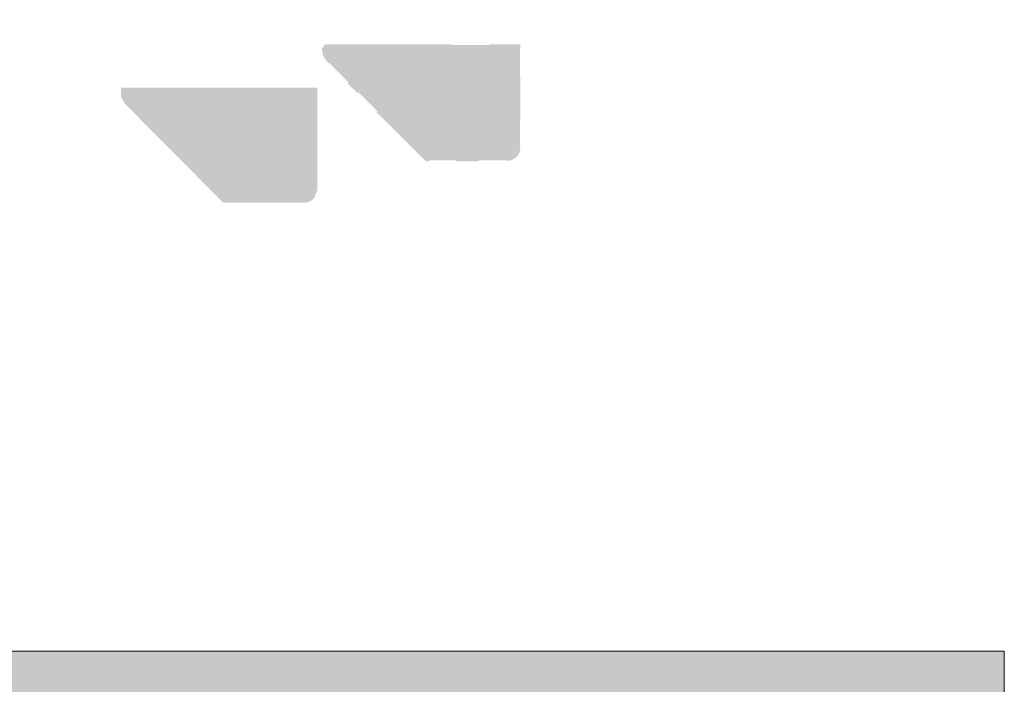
# Model space of a CAD drawing. Header units: inches. Extents: x -52 to 1181, y -619 to 642.
# Tile 10 of 13: x 358 to 468, y 206 to 281. Entities that reach past the tile are written whole.
import ezdxf

# ---------------------------------------------------------------- set-up
doc = ezdxf.new("R2010")
doc.units = ezdxf.units.IN
doc.header["$MEASUREMENT"] = 0
doc.layers.add('S-TRCH-PATT', color=8, linetype='Continuous', lineweight=18)
pattern_1 = [(228.012787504, (0.072, 0.1), (-0.8000000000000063, -0.9000000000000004), [0.0134536, -1.33190880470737]), (184.969740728, (0.063, 0.09000000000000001), (1.199999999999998, 0.1000000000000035), [0.0230868, -2.285592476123]), (132.510447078, (0.04000000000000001, 0.08800000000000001), (1.000000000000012, -1.099999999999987), [0.0162788, -1.61160325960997]), (267.273689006, (0.001, 0.063), (0.1000000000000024, 2.000000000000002), [0.0210238, -2.0813558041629]), (292.833654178, (0, 0.042), (-0.4999999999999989, 1.200000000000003), [0.0206155, -2.04093731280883]), (357.273689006, (0.008, 0.023), (-2.000000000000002, 0.1000000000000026), [0.0210238, -2.0813558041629]), (37.6942404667, (0.029, 0.022), (-1.3, -0.9999999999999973), [0.0278029, -2.7524848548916]), (72.2553283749, (0.051, 0.03900000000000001), (0.7000000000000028, 2.200000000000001), [0.0262488, -2.598632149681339]), (121.429565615, (0.059, 0.064), (-0.800000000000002, 1.299999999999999), [0.021095, -2.0884073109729]), (175.236358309, (0.048, 0.082), (1.099999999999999, -0.1000000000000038), [0.0240832, -1.18007625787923]), (222.397437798, (0.024, 0.084), (-1.199999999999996, -1.099999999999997), [0.0311448, -3.08333750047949]), (138.814074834, (0.1, 0.062), (-0.7000000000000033, 0.6000000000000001), [0.0106301, -1.05238448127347]), (171.46923439, (0.09200000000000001, 0.06899999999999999), (1.3, -0.1999999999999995), [0.0202237, -2.0021511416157]), (225, (0.072, 0.072), (-1.110223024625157e-17, -0.0999999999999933), [0.0141421, -0.12727925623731]), (203.198590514, (0.065, 0.084), (0.4999999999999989, 0.1999999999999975), [0.007615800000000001, -0.75396151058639]), (291.801409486, (0.058, 0.08100000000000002), (-0.09999999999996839, 0.3000000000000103), [0.0107703, -0.52774618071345]), (30.96375653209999, (0.062, 0.071), (0.3000000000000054, 0.199999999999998), [0.0174929, -0.56560228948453]), (161.565051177, (0.07700000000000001, 0.08000000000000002), (0.2000000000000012, -0.09999999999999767), [0.0126491, -0.30357866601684]), (16.389540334, (0, 0.08100000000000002), (0.9999999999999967, 0.3000000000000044), [0.01772, -1.75428451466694]), (70.3461759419, (0.017, 0.08600000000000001), (-0.400000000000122, -1.10000000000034), [0.0148661, -1.4717407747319]), (293.198590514, (0.07700000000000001, 0.1), (-0.1999999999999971, 0.4999999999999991), [0.0152315, -0.74634581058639]), (343.610459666, (0.083, 0.08600000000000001), (-0.9999999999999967, 0.3000000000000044), [0.01772, -1.7542845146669]), (339.44395478, (0, 0.019), (-0.5000000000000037, 0.2000000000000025), [0.017088, -0.8373123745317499]), (294.775140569, (0.016, 0.013), (-0.5000000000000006, 1.1), [0.0143178, -1.4174643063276]), (66.8014094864, (0.07800000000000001, 0), (0.1999999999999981, 0.499999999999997), [0.0152315, -0.74634581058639]), (17.3540246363, (0.084, 0.014), (-1.299999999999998, -0.3999999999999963), [0.0167631, -1.659542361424]), (69.44395478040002, (0.029, 0), (-0.2000000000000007, -0.4999999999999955), [0.008544, -0.8458563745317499]), (101.309932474, (0.072, 0), (-0.09999999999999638, 0.4000000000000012), [0.005099, -0.50480295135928]), (165.963756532, (0.071, 0.005000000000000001), (0.2999999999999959, -0.1000000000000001), [0.0206155, -0.3916950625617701]), (186.009005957, (0.051, 0.01), (1.000000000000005, 0.09999999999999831), [0.019105, -1.89139231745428]), (303.690067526, (0.062, 0.062), (-0.09999999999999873, 0.1999999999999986), [0.0144222, -0.3461329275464]), (353.157226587, (0.06999999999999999, 0.05), (1.700000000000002, -0.2000000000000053), [0.0251794, -2.49275626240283]), (60.9453959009, (0.095, 0.047), (-0.3999999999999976, -0.6999999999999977), [0.0102956, -1.0192674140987]), (90, (0.1, 0.05600000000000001), (-0.09999999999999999, 0.1), [0.006, -0.094]), (120.256437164, (0.049, 0.013), (0.4000000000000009, -0.7000000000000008), [0.0138924, -1.37535199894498]), (48.01278750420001, (0.042, 0.025), (0.8, 0.8999999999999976), [0.0269072, -1.31845520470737]), (0, (0.06, 0.04500000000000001), (0.1, 0.1), [0.026, -0.074]), (325.3048464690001, (0.08600000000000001, 0.04500000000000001), (1.000000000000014, -0.6999999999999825), [0.0158114, -1.5653274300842]), (254.054604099, (0.099, 0.036), (-0.1000000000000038, -0.4000000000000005), [0.0145602, -0.71345078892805]), (207.645975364, (0.095, 0.022), (-1.899999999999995, -1.000000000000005), [0.0237065, -2.34694741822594]), (175.42607874, (0.074, 0.011), (-1.299999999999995, 0.1000000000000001), [0.0250799, -2.48290734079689])]

msp = doc.modelspace()

# ---------------------------------------------------------------- hatches: boundary and pattern name
at = {"layer": 'S-TRCH-PATT'}
h = msp.add_hatch(dxfattribs=at)
h.set_pattern_fill('GRAVEL', color=256, scale=8)
h.set_pattern_definition([(228.012787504, (5.76, 8), (-64.0000000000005, -72.00000000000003), [1.076288, -106.5527043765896]), (184.969740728, (5.04, 7.2), (95.9999999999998, 8.00000000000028), [1.846944, -182.84739808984]), (132.510447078, (3.2, 7.04), (80.00000000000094, -87.99999999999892), [1.302304, -128.9282607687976]), (267.273689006, (0.08, 5.04), (8.000000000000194, 160.0000000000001), [1.681904, -166.508464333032]), (292.833654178, (0, 3.36), (-39.99999999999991, 96.00000000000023), [1.64924, -163.2749850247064]), (357.273689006, (0.64, 1.84), (-160.0000000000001, 8.000000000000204), [1.681904, -166.508464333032]), (37.6942404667, (2.32, 1.76), (-104, -79.99999999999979), [2.224232, -220.198788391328]), (72.2553283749, (4.08, 3.12), (56.00000000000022, 176), [2.099904, -207.8905719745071]), (121.429565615, (4.72, 5.12), (-64.00000000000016, 103.9999999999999), [1.6876, -167.072584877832]), (175.236358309, (3.84, 6.56), (87.99999999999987, -8.000000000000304), [1.926656, -94.4061006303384]), (222.397437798, (1.92, 6.72), (-95.9999999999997, -87.99999999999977), [2.491584, -246.6670000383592]), (138.814074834, (8, 4.96), (-56.00000000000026, 48), [0.8504079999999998, -84.19075850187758]), (171.46923439, (7.36, 5.52), (104, -15.99999999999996), [1.617896, -160.172091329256]), (225, (5.76, 5.76), (-8.881784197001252e-16, -7.999999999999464), [1.131368, -10.1823404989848]), (203.198590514, (5.2, 6.72), (39.99999999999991, 15.9999999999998), [0.609264, -60.3169208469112]), (291.801409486, (4.64, 6.48), (-7.999999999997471, 24.00000000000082), [0.861624, -42.219694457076]), (30.96375653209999, (4.96, 5.68), (24.00000000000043, 15.99999999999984), [1.399432, -45.24818315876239]), (161.565051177, (6.16, 6.4), (16.00000000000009, -7.999999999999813), [1.011928, -24.2862932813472]), (16.389540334, (0, 6.48), (79.99999999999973, 24.00000000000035), [1.4176, -140.3427611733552]), (70.3461759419, (1.36, 6.88), (-32.00000000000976, -88.00000000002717), [1.189288, -117.739261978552]), (293.198590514, (6.16, 8), (-15.99999999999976, 39.99999999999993), [1.21852, -59.7076648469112]), (343.610459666, (6.64, 6.88), (-79.99999999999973, 24.00000000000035), [1.4176, -140.342761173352]), (339.44395478, (0, 1.52), (-40.00000000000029, 16.0000000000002), [1.36704, -66.98498996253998]), (294.775140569, (1.28, 1.04), (-40.00000000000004, 88.00000000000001), [1.145424, -113.397144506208]), (66.8014094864, (6.24, 0), (15.99999999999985, 39.99999999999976), [1.21852, -59.7076648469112]), (17.3540246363, (6.72, 1.12), (-103.9999999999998, -31.9999999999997), [1.341048, -132.76338891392]), (69.44395478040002, (2.32, 0), (-16.00000000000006, -39.99999999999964), [0.6835199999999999, -67.66850996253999]), (101.309932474, (5.76, 0), (-7.99999999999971, 32.0000000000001), [0.40792, -40.3842361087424]), (165.963756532, (5.68, 0.4), (23.99999999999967, -8.00000000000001), [1.64924, -31.3356050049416]), (186.009005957, (4.08, 0.8), (80.00000000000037, 7.999999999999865), [1.5284, -151.3113853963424]), (303.690067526, (4.96, 4.96), (-7.999999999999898, 15.99999999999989), [1.153776, -27.690634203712]), (353.157226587, (5.6, 4), (136.0000000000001, -16.00000000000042), [2.014352, -199.4205009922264]), (60.9453959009, (7.6, 3.76), (-31.9999999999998, -55.99999999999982), [0.8236479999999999, -81.541393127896]), (90, (8, 4.48), (-7.999999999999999, 8), [0.48, -7.52]), (120.256437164, (3.92, 1.04), (32.00000000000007, -56.00000000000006), [1.111392, -110.0281599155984]), (48.01278750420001, (3.36, 2), (64, 71.9999999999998), [2.152576, -105.4764163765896]), (0, (4.8, 3.6), (8, 8), [2.08, -5.92]), (325.3048464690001, (6.88, 3.6), (80.00000000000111, -55.9999999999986), [1.264912, -125.226194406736]), (254.054604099, (7.92, 2.88), (-8.000000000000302, -32.00000000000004), [1.164816, -57.076063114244]), (207.645975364, (7.6, 1.76), (-151.9999999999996, -80.00000000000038), [1.89652, -187.7557934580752]), (175.42607874, (5.92, 0.88), (-103.9999999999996, 8.00000000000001), [2.006392, -198.6325872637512])])
edge = h.paths.add_edge_path()
edge.add_line((467.7206955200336, 209.9999999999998), (335.9999999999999, 209.9999999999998))
edge.add_line((335.9999999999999, 209.9999999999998), (335.9999999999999, 406.8205128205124))
edge.add_line((335.9999999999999, 406.8205128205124), (331.4436090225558, 412))
edge.add_line((331.4436090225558, 412), (90.00116632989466, 412))
edge.add_line((90.00116632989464, 412), (90.00116632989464, 642.1519016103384))
edge.add_line((90.00116632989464, 642.1519016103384), (65.99999999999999, 642.1519016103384))
edge.add_line((65.99999999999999, 642.1519016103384), (65.99999999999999, 595.7500000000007))
edge.add_line((65.99999999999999, 595.7500000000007), (70.43999999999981, 595.7500000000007))
edge.add_line((70.43999999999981, 595.7500000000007), (70.44000000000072, 595.9250000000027))
edge.add_line((70.44000000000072, 595.9250000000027), (71.94000000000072, 595.9250000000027))
edge.add_line((71.94000000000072, 595.9250000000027), (71.93999999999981, 595.7500000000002))
edge.add_line((71.93999999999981, 595.7500000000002), (74.68500000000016, 595.7500000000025))
edge.add_line((74.68500000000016, 595.7500000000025), (74.68749999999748, 598.6300000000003))
edge.add_line((74.68749999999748, 598.6300000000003), (74.35350000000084, 598.6300000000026))
edge.add_line((74.35350000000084, 598.6300000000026), (74.35350000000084, 601.6300000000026))
edge.add_line((74.35350000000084, 601.6300000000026), (74.68750000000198, 601.6299999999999))
edge.add_line((74.68750000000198, 601.6299999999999), (74.68750000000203, 625.6299999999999))
edge.add_line((74.68750000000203, 625.6299999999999), (74.35349999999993, 625.6299999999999))
edge.add_line((74.35349999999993, 625.6299999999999), (74.35349999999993, 628.6299999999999))
edge.add_arc((77.99999999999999, 628.6299999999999), 3.64650000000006, 0, 180, ccw=False)
edge.add_line((81.64650000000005, 628.6299999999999), (81.64650000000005, 625.6299999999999))
edge.add_line((81.64650000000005, 625.6299999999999), (81.31250000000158, 625.6299999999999))
edge.add_line((81.31250000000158, 625.6299999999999), (81.31250000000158, 601.6299999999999))
edge.add_line((81.31250000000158, 601.6299999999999), (81.6465000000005, 601.6300000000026))
edge.add_line((81.6465000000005, 601.6300000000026), (81.6465000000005, 598.6300000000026))
edge.add_line((81.6465000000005, 598.6300000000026), (81.31249999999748, 598.6300000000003))
edge.add_line((81.31249999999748, 598.6300000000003), (81.31249999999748, 589.3700000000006))
edge.add_line((81.31249999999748, 589.3700000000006), (81.6465000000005, 589.3700000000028))
edge.add_line((81.6465000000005, 589.3700000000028), (81.6465000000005, 586.3700000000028))
edge.add_line((81.6465000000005, 586.3700000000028), (81.31249999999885, 586.3700000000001))
edge.add_line((81.31249999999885, 586.3700000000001), (81.31249999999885, 541.6299999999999))
edge.add_line((81.31249999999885, 541.6299999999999), (81.64649999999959, 541.6299999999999))
edge.add_line((81.64649999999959, 541.6299999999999), (81.6465000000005, 538.6300000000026))
edge.add_line((81.6465000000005, 538.6300000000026), (81.31499999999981, 538.6299999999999))
edge.add_line((81.31499999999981, 538.6299999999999), (81.31249999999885, 529.3700000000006))
edge.add_line((81.31249999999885, 529.3700000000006), (81.6465000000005, 529.3700000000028))
edge.add_line((81.6465000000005, 529.3700000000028), (81.6465000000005, 526.3700000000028))
edge.add_line((81.6465000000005, 526.3700000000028), (81.31250000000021, 526.3700000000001))
edge.add_line((81.31250000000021, 526.3700000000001), (81.31250000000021, 481.6299999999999))
edge.add_line((81.31250000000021, 481.6299999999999), (81.64650000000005, 481.6300000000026))
edge.add_line((81.64650000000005, 481.6300000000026), (81.64649999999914, 478.6299999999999))
edge.add_line((81.64649999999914, 478.6299999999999), (81.31249999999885, 478.6299999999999))
edge.add_line((81.31249999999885, 478.6299999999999), (81.31249999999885, 469.3700000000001))
edge.add_line((81.31249999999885, 469.3700000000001), (81.64650000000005, 469.3700000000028))
edge.add_line((81.64650000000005, 469.3700000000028), (81.64650000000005, 466.3700000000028))
edge.add_line((81.64650000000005, 466.3700000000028), (81.31250000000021, 466.3700000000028))
edge.add_line((81.31250000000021, 466.3700000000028), (81.31250000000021, 421.6299999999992))
edge.add_line((81.31250000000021, 421.6299999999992), (81.64649999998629, 421.6299999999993))
edge.add_line((81.64649999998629, 421.6299999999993), (81.6464999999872, 418.630000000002))
edge.add_line((81.6464999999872, 418.630000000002), (81.312499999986, 418.6299999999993))
edge.add_line((81.312499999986, 418.6299999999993), (81.31499999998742, 409.3700000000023))
edge.add_line((81.31499999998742, 409.3700000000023), (81.6464999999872, 409.3700000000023))
edge.add_line((81.6464999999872, 409.3700000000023), (81.6464999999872, 406.3700000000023))
edge.add_line((81.6464999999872, 406.3700000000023), (81.31250000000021, 406.3699999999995))
edge.add_line((81.31250000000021, 406.3699999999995), (81.31250000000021, 399.4162615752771))
edge.add_line((81.31250000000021, 399.4162615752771), (81.64649999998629, 399.4162615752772))
edge.add_line((81.64649999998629, 399.4162615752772), (81.64649999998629, 396.4162615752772))
edge.add_arc((77.99999999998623, 401.1639010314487), 5.986404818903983, 232.4733622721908, 307.5266377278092, ccw=False)
edge.add_line((74.35349999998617, 396.4162615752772), (74.35349999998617, 399.4162615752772))
edge.add_line((74.35349999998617, 399.4162615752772), (74.68750000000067, 399.4162615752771))
edge.add_line((74.68750000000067, 399.4162615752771), (74.68750000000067, 406.3699999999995))
edge.add_line((74.68750000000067, 406.3699999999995), (74.35349999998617, 406.3699999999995))
edge.add_line((74.35349999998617, 406.3699999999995), (74.35349999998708, 409.3700000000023))
edge.add_line((74.35349999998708, 409.3700000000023), (74.68499999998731, 409.3700000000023))
edge.add_line((74.68499999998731, 409.3700000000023), (74.68499999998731, 412.2500000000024))
edge.add_line((74.68499999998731, 412.2500000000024), (71.93999999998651, 412.2499999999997))
edge.add_line((71.93999999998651, 412.2499999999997), (71.93999999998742, 412.0750000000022))
edge.add_line((71.93999999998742, 412.0750000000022), (70.43999999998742, 412.0750000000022))
edge.add_line((70.43999999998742, 412.0750000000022), (70.43999999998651, 412.2500000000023))
edge.add_line((70.43999999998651, 412.2500000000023), (65.99999999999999, 412.2500000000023))
edge.add_line((65.99999999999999, 412.2500000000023), (65.99999999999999, 388))
edge.add_line((65.99999999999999, 388), (311.9999999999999, 388))
edge.add_line((311.9999999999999, 388), (311.9999999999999, 198))
edge.add_line((311.9999999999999, 198), (257.6361208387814, 198.2429231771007))
edge.add_line((257.6361208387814, 198.2429231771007), (257.7138791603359, 180.5554231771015))
edge.add_line((257.7138791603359, 180.5554231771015), (329.5876127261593, 180.3125000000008))
edge.add_line((329.5876127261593, 180.3125000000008), (328.805038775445, 181.0959597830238))
edge.add_line((328.805038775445, 181.0959597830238), (328.5731802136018, 180.8642491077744))
edge.add_line((328.5731802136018, 180.8642491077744), (326.4014410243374, 183.0268800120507))
edge.add_line((326.4014410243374, 183.0268800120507), (326.6564821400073, 183.2663147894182))
edge.add_line((326.6564821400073, 183.2663147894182), (325.5261227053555, 184.376937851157))
edge.add_line((325.5261227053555, 184.376937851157), (325.277672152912, 184.1348519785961))
edge.add_line((325.277672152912, 184.1348519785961), (323.0757446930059, 186.2795972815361))
edge.add_line((323.0757446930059, 186.2795972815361), (323.3153543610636, 186.5390112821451))
edge.add_arc((328.7937721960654, 192.5092223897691), 8.102868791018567, 175.7139286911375, 227.4597151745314, ccw=False)
edge.add_line((320.7135644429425, 193.1148008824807), (320.3051653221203, 193.1148008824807))
edge.add_line((320.3051653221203, 193.1148008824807), (320.3051653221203, 196.1512041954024))
edge.add_line((320.3051653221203, 196.1512041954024), (320.6870511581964, 196.1512041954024))
edge.add_line((320.6870511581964, 196.1512041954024), (320.6658767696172, 383.295467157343))
edge.add_line((320.6658767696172, 383.295467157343), (320.3919603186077, 383.295467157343))
edge.add_line((320.3919603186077, 383.295467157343), (320.3919603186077, 386.5133175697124))
edge.add_line((320.3919603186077, 386.5133175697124), (318.1116679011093, 388.7828315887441))
edge.add_line((318.1116679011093, 388.7828315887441), (318.3171453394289, 388.9830419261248))
edge.add_line((318.3171453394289, 388.9830419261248), (312.9787372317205, 394.3044341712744))
edge.add_line((312.9787372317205, 394.3044341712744), (312.7620129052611, 394.1294990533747))
edge.add_line((312.7620129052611, 394.1294990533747), (310.5382851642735, 396.3685068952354))
edge.add_line((310.5382851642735, 396.3685068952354), (307.3151270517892, 396.3643444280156))
edge.add_line((307.3151270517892, 396.3643444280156), (307.3501207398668, 396.68766729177))
edge.add_line((307.3501207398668, 396.68766729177), (90.35910002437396, 396.6876343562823))
edge.add_line((90.35910002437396, 396.6876343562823), (90.35910002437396, 396.3536343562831))
edge.add_line((90.35910002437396, 396.3536343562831), (87.35910002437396, 396.3536343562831))
edge.add_arc((92.82413326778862, 400.0001343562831), 6.569897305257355, 146.2871150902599, 213.7128849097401, ccw=False)
edge.add_line((87.35910002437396, 403.6466343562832), (90.35910002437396, 403.6466343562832))
edge.add_line((90.35910002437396, 403.6466343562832), (90.35910002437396, 403.3126343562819))
edge.add_line((90.35910002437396, 403.3126343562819), (307.2802069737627, 403.3126343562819))
edge.add_line((307.2802069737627, 403.3126343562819), (307.2802069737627, 403.6424957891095))
edge.add_line((307.2802069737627, 403.6424957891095), (310.4872967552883, 403.6424957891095))
edge.add_line((310.4872967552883, 403.6424957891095), (310.4872967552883, 403.3511292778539))
edge.add_arc((310.8453422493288, 397.2944720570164), 6.067231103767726, 40.34117404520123, 93.38316129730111, ccw=False)
edge.add_line((315.4698060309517, 401.2220193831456), (315.6936105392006, 401.5057997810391))
edge.add_line((315.6936105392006, 401.5057997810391), (317.9288587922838, 399.2442328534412))
edge.add_line((317.9288587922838, 399.2442328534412), (317.6928392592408, 399.0361125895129))
edge.add_line((317.6928392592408, 399.0361125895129), (323.0508680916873, 393.7254517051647))
edge.add_line((323.0508680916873, 393.7254517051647), (323.2190571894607, 393.9075410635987))
edge.add_line((323.2190571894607, 393.9075410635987), (325.5176588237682, 391.5823912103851))
edge.add_line((325.5176588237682, 391.5823912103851), (325.321437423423, 391.4563279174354))
edge.add_arc((319.9397130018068, 386.3133331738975), 7.44401455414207, 1.3126991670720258, 43.70059640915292, ccw=False)
edge.add_line((327.3817739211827, 386.4838674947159), (327.6424809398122, 386.4906934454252))
edge.add_line((327.6424809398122, 386.4906934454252), (327.6283657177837, 383.3025191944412))
edge.add_line((327.6283657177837, 383.3025191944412), (327.3460471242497, 383.3166263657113))
edge.add_line((327.3460471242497, 383.3166263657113), (327.3460471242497, 202.1966363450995))
edge.add_line((327.3460471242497, 202.1966363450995), (342.0027473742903, 202.1966363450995))
edge.add_line((342.0027473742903, 202.1966363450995), (342.0027473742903, 202.5767001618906))
edge.add_line((342.0027473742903, 202.5767001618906), (346.1741304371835, 202.5767001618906))
edge.add_line((346.1741304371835, 202.5767001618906), (346.1741304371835, 202.2234169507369))
edge.add_line((346.1741304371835, 202.2234169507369), (358.8768301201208, 202.2234169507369))
edge.add_line((358.8768301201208, 202.2234169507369), (358.8768301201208, 202.6238035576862))
edge.add_line((358.8768301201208, 202.6238035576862), (363.0580825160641, 202.6238035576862))
edge.add_line((363.0580825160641, 202.6238035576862), (363.0580825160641, 202.2252690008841))
edge.add_line((363.0580825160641, 202.2252690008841), (367.1479445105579, 202.2252690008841))
edge.add_line((367.1479445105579, 202.2252690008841), (367.1479445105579, 202.5671147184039))
edge.add_line((367.1479445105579, 202.5671147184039), (371.2526765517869, 202.5671147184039))
edge.add_line((371.2526765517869, 202.5671147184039), (371.2526765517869, 202.2549947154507))
edge.add_line((371.2526765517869, 202.2549947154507), (375.6697314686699, 202.2549947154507))
edge.add_line((375.6697314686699, 202.2549947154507), (375.6697314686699, 202.5368315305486))
edge.add_line((375.6697314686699, 202.5368315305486), (379.8270134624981, 202.5368315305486))
edge.add_line((379.8270134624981, 202.5368315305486), (379.8270134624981, 202.1909100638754))
edge.add_line((379.8270134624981, 202.1909100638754), (467.7206955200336, 202.1909100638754))
edge.add_line((467.7206955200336, 202.1909100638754), (467.7206955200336, 209.9999999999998))
h = msp.add_hatch(dxfattribs=at)
h.set_pattern_fill('GRAVEL', color=256, scale=0.1)
h.set_pattern_definition(pattern_1)
edge = h.paths.add_edge_path()
edge.add_line((391.4132060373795, 277.4970404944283), (391.7447278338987, 277.4970404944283))
edge.add_line((391.7447278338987, 277.4970404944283), (391.7447278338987, 277.8537580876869))
edge.add_line((391.7447278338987, 277.8537580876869), (405.9794150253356, 277.8537580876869))
edge.add_line((405.9794150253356, 277.8537580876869), (405.9794150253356, 277.5370482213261))
edge.add_line((405.9794150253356, 277.5370482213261), (410.2049284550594, 277.5370482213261))
edge.add_line((410.2049284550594, 277.5370482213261), (410.2049284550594, 277.8273648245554))
edge.add_line((410.2049284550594, 277.8273648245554), (413.5853354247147, 277.8273648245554))
edge.add_line((413.5853354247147, 277.8273648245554), (413.5853354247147, 277.3786917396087))
edge.add_line((413.5853354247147, 277.3786917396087), (413.2948317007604, 277.3786917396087))
edge.add_line((413.2948317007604, 277.3786917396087), (413.2948317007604, 274.211580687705))
edge.add_line((413.2948317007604, 274.211580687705), (413.5853354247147, 274.211580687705))
edge.add_line((413.5853354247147, 274.211580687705), (413.5853354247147, 269.4345208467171))
edge.add_line((413.5853354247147, 269.4345208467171), (413.3844701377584, 269.4345208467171))
edge.add_line((413.3844701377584, 269.4345208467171), (413.3844701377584, 266.2937999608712))
edge.add_line((413.3844701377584, 266.2937999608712), (413.6117448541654, 266.2937999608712))
edge.add_arc((412.1444210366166, 266.3076447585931), 1.467389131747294, 265.881895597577, 359.45940703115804, ccw=False)
edge.add_line((412.0390439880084, 264.8440442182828), (412.0390439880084, 265.0917203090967))
edge.add_line((412.0390439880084, 265.0917203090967), (408.9829049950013, 265.0917203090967))
edge.add_line((408.9829049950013, 265.0917203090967), (408.9829049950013, 264.7601382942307))
edge.add_line((408.9829049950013, 264.7601382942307), (406.4426273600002, 264.7601382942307))
edge.add_line((406.4426273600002, 264.7601382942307), (406.4426273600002, 265.1331653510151))
edge.add_line((406.4426273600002, 265.1331653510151), (403.4046607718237, 265.1331653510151))
edge.add_line((403.4046607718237, 265.1331653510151), (403.4046607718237, 264.7705011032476))
edge.add_line((403.4046607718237, 264.7705011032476), (403.0417646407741, 264.7705011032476))
edge.add_line((403.0417646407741, 264.7705011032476), (397.546466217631, 270.2208462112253))
edge.add_line((397.546466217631, 270.2208462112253), (397.7953130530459, 270.490257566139))
edge.add_line((397.7953130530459, 270.490257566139), (395.6179315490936, 272.666249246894))
edge.add_line((395.6179315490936, 272.666249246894), (395.3794541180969, 272.396840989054))
edge.add_line((395.3794541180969, 272.396840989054), (394.2706921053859, 273.4951965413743))
edge.add_line((394.2706921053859, 273.4951965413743), (394.5317576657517, 273.735222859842))
edge.add_line((394.5317576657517, 273.735222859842), (392.3388220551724, 275.9371927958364))
edge.add_line((392.3388220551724, 275.9371927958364), (392.1508565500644, 275.738911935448))
edge.add_arc((393.6995751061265, 277.422511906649), 2.287583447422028, 178.1329951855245, 227.3895091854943, ccw=False)
h = msp.add_hatch(dxfattribs=at)
h.set_pattern_fill('GRAVEL', color=256, scale=0.1)
h.set_pattern_definition(pattern_1)
h.paths.add_polyline_path([(391.5947582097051, 277.7635140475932), (413.5636512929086, 277.7635140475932), (413.5636512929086, 266.3016162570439), (413.1790796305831, 265.3341744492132), (412.5474919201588, 264.9355285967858), (412.1153442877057, 264.880161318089), (403.051439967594, 264.880161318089), (392.0523462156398, 275.9396794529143), (391.6210865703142, 276.7125225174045)])
h = msp.add_hatch(dxfattribs=at)
h.set_pattern_fill('GRAVEL', color=256, scale=0.1)
h.set_pattern_definition(pattern_1)
h.paths.add_polyline_path([(368.9215814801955, 273.014336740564), (390.890474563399, 273.014336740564), (390.890474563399, 261.5524389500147), (390.5059029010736, 260.584997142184), (389.8743151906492, 260.1863512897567), (389.4421675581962, 260.1309840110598), (380.3782632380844, 260.1309840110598), (369.3791694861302, 271.1905021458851), (368.9479098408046, 271.9633452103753)])
h = msp.add_hatch(dxfattribs=at)
h.set_pattern_fill('GRAVEL', color=256, scale=0.1)
h.set_pattern_definition(pattern_1)
h.paths.add_polyline_path([(368.9215814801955, 273.014336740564), (390.890474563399, 273.014336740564), (390.890474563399, 261.5524389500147), (390.5059029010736, 260.584997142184), (389.8743151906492, 260.1863512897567), (389.4421675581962, 260.1309840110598), (380.3782632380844, 260.1309840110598), (369.3791694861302, 271.1905021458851), (368.9479098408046, 271.9633452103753)])
h = msp.add_hatch(dxfattribs=at)
h.set_pattern_fill('GRAVEL', color=256, scale=0.1)
h.set_pattern_definition(pattern_1)
h.paths.add_polyline_path([(390.890474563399, 273.014336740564), (368.9215814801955, 273.014336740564), (368.9479098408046, 271.9633452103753), (369.3791694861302, 271.1905021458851), (380.3782632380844, 260.1309840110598), (389.4421675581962, 260.1309840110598), (389.8743151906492, 260.1863512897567), (390.5059029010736, 260.584997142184), (390.890474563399, 261.5524389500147)])

# ---------------------------------------------------------------- linework, layer by layer
for points in [[(467.7206955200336, 209.9999999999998), (335.9999999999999, 209.9999999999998), (335.9999999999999, 406.8205128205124)], [(346.1741304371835, 202.2234169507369), (358.8768301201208, 202.2234169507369), (358.8768301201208, 202.6238035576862), (363.0580825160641, 202.6238035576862), (363.0580825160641, 202.2252690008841), (367.1479445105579, 202.2252690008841), (367.1479445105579, 202.5671147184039), (371.2526765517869, 202.5671147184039), (371.2526765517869, 202.2549947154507), (375.6697314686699, 202.2549947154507), (375.6697314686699, 202.5368315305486), (379.8270134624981, 202.5368315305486), (379.8270134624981, 202.1909100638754), (467.7206955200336, 202.1909100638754), (467.7206955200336, 209.9999999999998)]]:
    msp.add_lwpolyline(points, dxfattribs=at)

doc.saveas('drawing.dxf')
